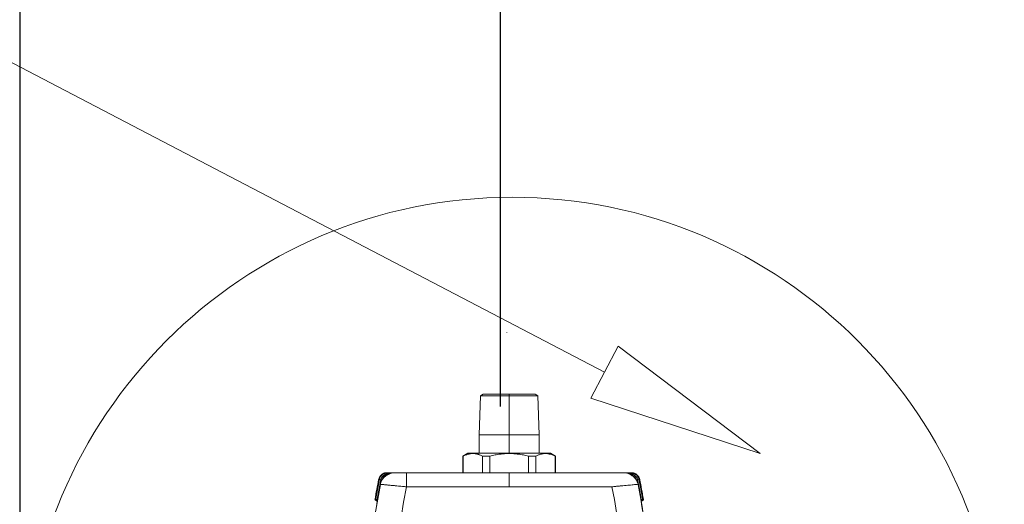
# Model space of a CAD drawing. Header units: centimetres. Extents: x -122 to 72759, y 3298 to 43172.
# Tile 158 of 243: x 30458 to 30494, y 17239 to 17256. Entities that reach past the tile are written whole.
import ezdxf
from ezdxf import colors
from ezdxf.entities.mleader import LeaderData, LeaderLine
from ezdxf.math import Vec2, Vec3

# ---------------------------------------------------------------- set-up
doc = ezdxf.new("R2010")
doc.units = ezdxf.units.CM
doc.header["$MEASUREMENT"] = 0
doc.layers.get('0').update_dxf_attribs({"lineweight": 5})
for name, color, linetype, lineweight in [('IS_ARMATURA', 7, 'Continuous', 9), ('IS_INSTAL GAZ_Opis', 7, 'Continuous', 5), ('IS_Text_Odbiornikow_Therm', 7, 'Continuous', 5), ('IS_Woda-PODSTROPEM-WZ', 140, 'Continuous', 30)]:
    doc.layers.add(name, color=color, linetype=linetype, lineweight=lineweight)
doc.styles.add('Arial-sanit', font='arial.ttf')
doc.styles.add('IS_KS_wewn_opis', font='ARIALN.TTF', dxfattribs={"width": 0.8, "height": 18})

# ---------------------------------------------------------------- blocks, each defined once
blk = doc.blocks.new('G$CD5DA571F')
at = {"color": 0, "linetype": 'Continuous', "lineweight": 0}
for p, q in [((-94.62, 46.51), (-94.64, 46.6)), ((-94.64, 46.51), (-94.64, 46.51)), ((-94.55, 45.82), (-94.64, 46.31)), ((-92.94, 45.98), (-92.94, 46.01)), ((-87.65, 47.89), (-87.64, 47.8)), ((-87.65, 47.8), (-87.65, 47.8)), ((-87.65, 47.6), (-87.57, 47.11)), ((-87.57, 46.99), (-87.57, 47.11)), ((-87.07, 47.11), (-87.57, 47.11)), ((-87.07, 47.4), (-87.08, 47.4)), ((-87.07, 47.31), (-87.07, 47.4)), ((-87.07, 47.31), (-87.07, 47.11)), ((-87.07, 47.08), (-87.07, 47.11)), ((-97.07, 43.57), (-97.07, 43.66)), ((-97.07, 43.66), (-97.07, 43.66)), ((-97.07, 41.83), (-97.07, 43.36)), ((-97.07, 43.36), (-96.88, 43.36)), ((-97.07, 41.83), (-97.07, 41.41)), ((-97.07, 41.41), (-97.07, 40.75)), ((-97.07, 40.75), (-97.07, 36.68)), ((-97.07, 36.68), (-97.07, 0)), ((-92.07, 0), (-92.07, 36.68)), ((-104.07, 14.72), (-103.04, 16.5)), ((-104.07, 14.72), (-104.07, -14.73)), ((-103.04, 16.5), (-103.04, 16.42)), ((-97.07, 16.5), (-103.04, 16.5)), ((-97.07, 16.42), (-103.04, 16.42)), ((-124.53, 10.23), (-110.55, 10.67)), ((-110.55, 0), (-110.55, 10.67)), ((-104.07, 10.67), (-110.55, 10.67)), ((-125.07, 9.3), (-124.53, 10.23)), ((-125.07, 0), (-125.07, 9.3)), ((-124.53, 0), (-124.53, 10.23)), ((-103.04, 9.55), (-103.04, 6.87)), ((-97.07, 9.55), (-103.04, 9.55)), ((-97.07, 6.87), (-103.04, 6.87)), ((-147.07, -0.81), (-147.25, -0.81)), ((-125.07, 0), (-125.07, -9.31)), ((-125.07, 0), (-124.53, 0)), ((-124.53, 0), (-124.53, -10.24)), ((-124.53, 0), (-110.55, 0)), ((-110.55, 0), (-110.55, -10.68)), ((-110.55, 0), (-104.07, 0)), ((-97.07, 0), (-92.07, 0)), ((-97.07, -36.69), (-97.07, 0)), ((-92.07, 0), (-97.07, 0)), ((-92.07, 0), (-92.07, -36.69)), ((-103.04, -6.88), (-103.04, -9.56)), ((-97.07, -6.88), (-103.04, -6.88)), ((-125.07, -9.31), (-124.53, -10.24)), ((-124.53, -10.24), (-110.55, -10.68)), ((-97.07, -9.56), (-103.04, -9.56)), ((-104.07, -10.68), (-110.55, -10.68)), ((-104.07, -14.73), (-103.04, -16.5)), ((-103.04, -16.43), (-103.04, -16.5)), ((-97.07, -16.43), (-103.04, -16.43)), ((-97.07, -16.5), (-103.04, -16.5)), ((-92.07, -36.69), (-97.07, -36.69)), ((-97.07, -40.76), (-97.07, -41.42)), ((-97.07, -41.42), (-97.07, -41.84)), ((-97.07, -43.37), (-97.07, -41.84)), ((-97.07, -43.37), (-97.07, -43.57)), ((-96.88, -43.37), (-97.07, -43.37)), ((-97.07, -43.67), (-97.07, -43.58)), ((-97.07, -43.67), (-97.07, -43.67)), ((-96.31, -44.49), (-95.99, -44.11)), ((-94.55, -45.83), (-94.64, -46.32)), ((-94.64, -46.52), (-94.64, -46.52)), ((-94.62, -46.52), (-94.64, -46.61)), ((-92.94, -45.99), (-92.94, -46.02)), ((-87.57, -47.12), (-87.65, -47.61)), ((-87.65, -47.81), (-87.65, -47.81)), ((-87.64, -47.81), (-87.65, -47.9)), ((-87.57, -47.12), (-87.57, -47)), ((-87.07, -47.12), (-87.57, -47.12)), ((-87.07, -47.41), (-87.08, -47.41)), ((-87.07, -47.12), (-87.07, -47.09)), ((-87.07, -47.12), (-87.07, -47.32)), ((-87.07, -47.41), (-87.07, -47.32))]:
    blk.add_line(p, q, dxfattribs=at)
blk.add_circle((-21, 1), 174.34)
at = {"color": 0, "linetype": 'Continuous', "lineweight": 0, "extrusion": (0, 1.83697e-16, -1)}
for centre, radius, start, end in [((23.07, -321.5), 374.1, 79.235, 85.7514), ((23.07, -321.5), 374.06, 79.235, 85.7512), ((23.07, -321.5), 375, 78.997, 80.0825), ((23.07, -321.5), 374.91, 78.9944, 80.0801), ((23.07, -321.5), 374.91, 78.9944, 80.0801), ((23.07, -321.5), 374.71, 78.9886, 80.0749), ((23.07, -321.5), 374.22, 78.9886, 80.0749), ((87.57, 47.4), 0.5, 80.0825, 180), ((87.57, 47.31), 0.5, 80.0801, 180), ((23.07, 321.5), 374.71, 279.9251, 281.0114), ((23.07, 321.5), 374.91, 279.9199, 281.0056), ((23.07, 321.5), 374.91, 279.9199, 281.0056), ((23.07, 321.5), 375, 279.9175, 281.003), ((23.07, 321.5), 374.22, 279.9251, 281.0114), ((23.07, 321.5), 374.06, 274.2488, 280.765), ((23.07, 321.5), 374.1, 274.2486, 280.765), ((87.57, -47.32), 0.5, 180, 279.9199), ((87.57, -47.41), 0.5, 180, 279.9175)]:
    blk.add_arc(centre, radius, start, end, dxfattribs=at)
at = {"color": 0, "linetype": 'Continuous', "lineweight": 0}
for centre, start, end in [((-23.07, -321.5), 77.5323, 100.9038), ((-23.07, 321.5), 259.0962, 286.8115)]:
    blk.add_arc(centre, 364.77, start, end, dxfattribs=at)
at = {"color": 0, "linetype": 'Continuous', "lineweight": 0, "extrusion": (-5.20001e-33, 1.83697e-16, -1)}
blk.add_ellipse((-94.07, 43.66), major_axis=(-3, -0.02), ratio=1, start_param=0.006994, end_param=1.385752, dxfattribs=at)
at = {"color": 0, "linetype": 'Continuous', "lineweight": 0, "extrusion": (-8.42594e-35, 1.83697e-16, -1)}
blk.add_ellipse((-94.54, -223.36), major_axis=(-0.1, 269.97), ratio=0.000002, start_param=0.001856, end_param=0.022267, dxfattribs=at)
at = {"color": 0, "linetype": 'Continuous', "lineweight": 0}
for centre, major_axis, ratio, start_param, end_param in [((-94.54, -223.37), (-0.1, 269.97), 0.000006, -0.046402, -0.025978), ((-94.05, 41.41), (-0.64, -2.95), 1, -1.779932, -1.355309), ((-94, 41.65), (1.27, -2.89), 0.974, 3.370837, 3.415778), ((-94.05, -41.42), (0.64, -2.95), 1, -1.78469, -1.360066), ((-97.2, -43.37), (0.445, 0.227), 0.345977, -0.974571, -0.023956), ((-94.07, -41.8), (0.13, -3), 0.998444, -0.737948, -0.692076), ((-94.54, 223.36), (-0.1, -269.97), 0.000006, 0.025978, 0.046402), ((-87.57, -47.12), (0.5, 0), 0.998931, -1.743841, 0), ((-87.57, -47.32), (0.5, 0), 0.999665, -1.743874, 0)]:
    blk.add_ellipse(centre, major_axis=major_axis, ratio=ratio, start_param=start_param, end_param=end_param, dxfattribs=at)
at = {"color": 0, "linetype": 'Continuous', "lineweight": 0, "extrusion": (0, 1.83697e-16, -1)}
for centre, ratio, start_param in [((-87.57, 47.31), 0.999665, -1.743874), ((-87.57, 47.11), 0.998931, -1.743841)]:
    blk.add_ellipse(centre, major_axis=(0.5, 0), ratio=ratio, start_param=start_param, end_param=0, dxfattribs=at)
at = {"color": 0, "linetype": 'Continuous', "lineweight": 0, "extrusion": (1.2326e-32, 1.83697e-16, -1)}
blk.add_ellipse((-97.2, 43.36), major_axis=(0.445, -0.227), ratio=0.345985, start_param=-0.974572, end_param=-0.023705, dxfattribs=at)
at = {"color": 0, "linetype": 'Continuous', "lineweight": 0, "extrusion": (2.34963e-32, 1.83697e-16, -1)}
blk.add_ellipse((-94.07, 40.85), major_axis=(0.03, -3.01), ratio=0.995211, start_param=1.581588, end_param=1.638054, dxfattribs=at)
at = {"color": 0, "linetype": 'Continuous', "lineweight": 0, "extrusion": (-1.81037e-32, 1.83697e-16, -1)}
blk.add_ellipse((-94.07, -40.86), major_axis=(-0.03, -3.01), ratio=0.995178, start_param=1.505106, end_param=1.561574, dxfattribs=at)
at = {"color": 0, "linetype": 'Continuous', "lineweight": 0}
for points, knots in [([(-97.07, 43.57), (-97.07, 43.64), (-97.07, 43.72), (-97.06, 43.8), (-97.05, 43.89), (-97.04, 43.98), (-97.03, 44.07), (-97.01, 44.16), (-96.99, 44.25), (-96.97, 44.34), (-96.95, 44.41), (-96.92, 44.49), (-96.9, 44.56), (-96.86, 44.66), (-96.82, 44.76), (-96.78, 44.85), (-96.75, 44.91), (-96.72, 44.97), (-96.69, 45.03), (-96.63, 45.13), (-96.57, 45.23), (-96.5, 45.33), (-96.47, 45.37), (-96.44, 45.41), (-96.4, 45.45), (-96.32, 45.55), (-96.23, 45.65), (-96.14, 45.74), (-96.11, 45.76), (-96.08, 45.79), (-96.05, 45.82), (-95.94, 45.91), (-95.83, 46), (-95.7, 46.08), (-95.68, 46.1), (-95.66, 46.11), (-95.64, 46.12), (-95.5, 46.21), (-95.35, 46.28), (-95.2, 46.35), (-95.19, 46.35), (-95.17, 46.36), (-95.16, 46.36), (-94.99, 46.43), (-94.82, 46.48), (-94.64, 46.51)], [0, 0, 0, 0, 0.058686, 0.058686, 0.058686, 0.125, 0.125, 0.125, 0.193194, 0.193194, 0.193194, 0.25, 0.25, 0.25, 0.327639, 0.327639, 0.327639, 0.375, 0.375, 0.375, 0.462213, 0.462213, 0.462213, 0.5, 0.5, 0.5, 0.596513, 0.596513, 0.596513, 0.625, 0.625, 0.625, 0.73105, 0.73105, 0.73105, 0.75, 0.75, 0.75, 0.865543, 0.865543, 0.865543, 0.875, 0.875, 0.875, 1, 1, 1, 1]), ([(-97.07, 43.36), (-97.07, 43.45), (-97.07, 43.53), (-97.06, 43.61), (-97.05, 43.7), (-97.04, 43.78), (-97.03, 43.87), (-97.01, 43.96), (-96.99, 44.05), (-96.97, 44.14), (-96.95, 44.22), (-96.92, 44.29), (-96.9, 44.36), (-96.86, 44.46), (-96.82, 44.56), (-96.78, 44.65), (-96.75, 44.71), (-96.72, 44.77), (-96.69, 44.82), (-96.63, 44.92), (-96.57, 45.03), (-96.5, 45.12), (-96.47, 45.16), (-96.44, 45.2), (-96.41, 45.24), (-96.33, 45.34), (-96.24, 45.44), (-96.14, 45.53), (-96.12, 45.56), (-96.09, 45.58), (-96.06, 45.61), (-95.95, 45.7), (-95.84, 45.79), (-95.71, 45.88), (-95.69, 45.89), (-95.67, 45.9), (-95.65, 45.92), (-95.51, 46), (-95.36, 46.08), (-95.2, 46.14), (-95.19, 46.15), (-95.18, 46.15), (-95.17, 46.16), (-95, 46.22), (-94.82, 46.28), (-94.64, 46.31)], [0, 0, 0, 0, 0.061148, 0.061148, 0.061148, 0.125, 0.125, 0.125, 0.195316, 0.195316, 0.195316, 0.25, 0.25, 0.25, 0.329399, 0.329399, 0.329399, 0.375, 0.375, 0.375, 0.463645, 0.463645, 0.463645, 0.5, 0.5, 0.5, 0.597534, 0.597534, 0.597534, 0.625, 0.625, 0.625, 0.731768, 0.731768, 0.731768, 0.75, 0.75, 0.75, 0.865899, 0.865899, 0.865899, 0.875, 0.875, 0.875, 1, 1, 1, 1]), ([(-96.5, 43.16), (-96.24, 43.71), (-95.89, 44.22), (-95.07, 45.05), (-94.6, 45.39), (-93.73, 45.81), (-93.34, 45.94), (-92.94, 46.01)], [0, 0, 0, 0, 1.822132, 1.822132, 3.500125, 3.500125, 4.717028, 4.717028, 4.717028, 4.717028]), ([(-96.44, 43.23), (-96.42, 43.29), (-96.39, 43.34), (-96.36, 43.4), (-96.29, 43.54), (-96.2, 43.68), (-96.11, 43.82), (-96.06, 43.9), (-96, 43.98), (-95.95, 44.06), (-95.86, 44.17), (-95.78, 44.28), (-95.68, 44.39), (-95.6, 44.48), (-95.52, 44.57), (-95.43, 44.65), (-95.35, 44.73), (-95.27, 44.81), (-95.19, 44.88), (-95.07, 44.98), (-94.96, 45.07), (-94.84, 45.16), (-94.77, 45.21), (-94.7, 45.25), (-94.63, 45.3), (-94.49, 45.39), (-94.34, 45.48), (-94.19, 45.55), (-94.14, 45.58), (-94.09, 45.6), (-94.05, 45.62), (-93.87, 45.7), (-93.7, 45.77), (-93.53, 45.82), (-93.51, 45.83), (-93.49, 45.84), (-93.46, 45.85), (-93.28, 45.9), (-93.1, 45.95), (-92.94, 45.98)], [0, 0, 0, 0, 0.039295, 0.039295, 0.039295, 0.142857, 0.142857, 0.142857, 0.200718, 0.200718, 0.200718, 0.285714, 0.285714, 0.285714, 0.360301, 0.360301, 0.360301, 0.428571, 0.428571, 0.428571, 0.520007, 0.520007, 0.520007, 0.571429, 0.571429, 0.571429, 0.680302, 0.680302, 0.680302, 0.714286, 0.714286, 0.714286, 0.84017, 0.84017, 0.84017, 0.857143, 0.857143, 0.857143, 1, 1, 1, 1]), ([(-96.31, 44.48), (-96.25, 44.59), (-96.19, 44.7), (-96.12, 44.8), (-96.11, 44.81), (-96.1, 44.82), (-96.09, 44.83), (-96.03, 44.92), (-95.96, 45), (-95.88, 45.08), (-95.86, 45.11), (-95.83, 45.14), (-95.8, 45.17), (-95.74, 45.23), (-95.68, 45.28), (-95.61, 45.34), (-95.55, 45.38), (-95.5, 45.42), (-95.44, 45.46), (-95.39, 45.49), (-95.34, 45.52), (-95.29, 45.55), (-95.2, 45.6), (-95.11, 45.64), (-95.01, 45.68), (-94.99, 45.69), (-94.96, 45.7), (-94.93, 45.71), (-94.81, 45.76), (-94.68, 45.79), (-94.55, 45.82)], [0, 0, 0, 0, 0.166667, 0.166667, 0.166667, 0.184636, 0.184636, 0.184636, 0.333333, 0.333333, 0.333333, 0.387955, 0.387955, 0.387955, 0.5, 0.5, 0.5, 0.592234, 0.592234, 0.592234, 0.666667, 0.666667, 0.666667, 0.796301, 0.796301, 0.796301, 0.833333, 0.833333, 0.833333, 1, 1, 1, 1]), ([(-92.07, 36.68), (-92.11, 37.13), (-92.15, 37.57), (-92.19, 38.01), (-92.24, 38.45), (-92.28, 38.88), (-92.32, 39.31), (-92.36, 39.74), (-92.4, 40.16), (-92.43, 40.56), (-92.47, 40.97), (-92.51, 41.37), (-92.54, 41.75), (-92.58, 42.13), (-92.61, 42.49), (-92.65, 42.84), (-92.68, 43.19), (-92.71, 43.52), (-92.74, 43.83), (-92.77, 44.14), (-92.79, 44.42), (-92.82, 44.69), (-92.84, 44.95), (-92.86, 45.19), (-92.88, 45.41), (-92.9, 45.62), (-92.92, 45.81), (-92.94, 45.98)], [0, 0, 0, 0, 0.1111111, 0.1111111, 0.1111111, 0.2222222, 0.2222222, 0.2222222, 0.3333333, 0.3333333, 0.3333333, 0.4444444, 0.4444444, 0.4444444, 0.5555556, 0.5555556, 0.5555556, 0.6666667, 0.6666667, 0.6666667, 0.7777778, 0.7777778, 0.7777778, 0.8888889, 0.8888889, 0.8888889, 0.9999998, 0.9999998, 0.9999998, 0.9999998]), ([(-96.88, 43.36), (-96.92, 43.23), (-96.94, 43.11), (-96.97, 42.99), (-96.99, 42.87), (-97, 42.76), (-97.02, 42.65), (-97.03, 42.55), (-97.04, 42.45), (-97.05, 42.35), (-97.06, 42.26), (-97.06, 42.17), (-97.06, 42.08), (-97.07, 42), (-97.07, 41.91), (-97.07, 41.83)], [0, 0, 0, 0, 0.2, 0.2, 0.2, 0.4, 0.4, 0.4, 0.6, 0.6, 0.6, 0.8, 0.8, 0.8, 1, 1, 1, 1]), ([(-96.75, 43.14), (-96.81, 43.03), (-96.85, 42.92), (-96.89, 42.82), (-96.93, 42.72), (-96.96, 42.63), (-96.98, 42.53), (-97, 42.44), (-97.02, 42.36), (-97.03, 42.28), (-97.05, 42.2), (-97.06, 42.12), (-97.06, 42.05), (-97.07, 41.97), (-97.07, 41.9), (-97.07, 41.83)], [0, 0, 0, 0, 0.2, 0.2, 0.2, 0.4, 0.4, 0.4, 0.6, 0.6, 0.6, 0.8, 0.8, 0.8, 1, 1, 1, 1]), ([(-97.07, 40.75), (-97.07, 40.95), (-97.06, 41.16), (-97.04, 41.37), (-97.04, 41.41), (-97.04, 41.46), (-97.03, 41.51), (-97.01, 41.67), (-96.99, 41.84), (-96.96, 42), (-96.92, 42.22), (-96.87, 42.44), (-96.8, 42.65)], [0, 0, 0, 0, 0.333333, 0.333333, 0.333333, 0.407331, 0.407331, 0.407331, 0.666667, 0.666667, 0.666667, 1, 1, 1, 1]), ([(-96.81, 42.61), (-96.83, 42.57), (-96.85, 42.52), (-96.87, 42.48), (-96.9, 42.4), (-96.93, 42.33), (-96.95, 42.25)], [0.0858952, 0.0858952, 0.0858952, 0.0858952, 0.1666667, 0.1666667, 0.1666667, 0.3181959, 0.3181959, 0.3181959, 0.3181959]), ([(-96.31, 44.48), (-96.36, 44.41), (-96.41, 44.34), (-96.46, 44.28), (-96.5, 44.21), (-96.54, 44.15), (-96.58, 44.09), (-96.61, 44.03), (-96.64, 43.97), (-96.67, 43.91), (-96.7, 43.86), (-96.73, 43.8), (-96.75, 43.74), (-96.77, 43.68), (-96.8, 43.63), (-96.82, 43.56), (-96.84, 43.5), (-96.86, 43.43), (-96.88, 43.36)], [0, 0, 0, 0, 0.166667, 0.166667, 0.166667, 0.333333, 0.333333, 0.333333, 0.5, 0.5, 0.5, 0.666667, 0.666667, 0.666667, 0.833333, 0.833333, 0.833333, 1, 1, 1, 1]), ([(-96.54, 43.08), (-96.57, 43.03), (-96.61, 42.99), (-96.64, 42.94), (-96.67, 42.89), (-96.7, 42.85), (-96.72, 42.8), (-96.75, 42.75), (-96.78, 42.7), (-96.8, 42.65)], [0, 0, 0, 0, 0.333333, 0.333333, 0.333333, 0.666667, 0.666667, 0.666667, 1, 1, 1, 1]), ([(-95.99, 44.1), (-96.05, 44.04), (-96.11, 43.99), (-96.16, 43.94), (-96.21, 43.89), (-96.26, 43.84), (-96.31, 43.79), (-96.35, 43.74), (-96.39, 43.69), (-96.43, 43.64), (-96.47, 43.59), (-96.51, 43.54), (-96.54, 43.49), (-96.58, 43.44), (-96.61, 43.38), (-96.65, 43.33), (-96.68, 43.27), (-96.72, 43.21), (-96.75, 43.14)], [0, 0, 0, 0, 0.166667, 0.166667, 0.166667, 0.333333, 0.333333, 0.333333, 0.5, 0.5, 0.5, 0.666667, 0.666667, 0.666667, 0.833333, 0.833333, 0.833333, 1, 1, 1, 1]), ([(-96.54, 43.08), (-96.54, 43.08), (-96.54, 43.08), (-96.54, 43.08), (-96.54, 43.08), (-96.54, 43.08), (-96.54, 43.08), (-96.54, 43.08), (-96.54, 43.08), (-96.54, 43.08), (-96.54, 43.09), (-96.54, 43.09), (-96.53, 43.09), (-96.53, 43.09), (-96.53, 43.1), (-96.53, 43.1), (-96.53, 43.11), (-96.52, 43.11), (-96.52, 43.12), (-96.52, 43.12), (-96.51, 43.13), (-96.51, 43.14), (-96.51, 43.14), (-96.5, 43.14), (-96.5, 43.14)], [0, 0, 0, 0, 0.0172414, 0.0172414, 0.0172414, 0.0344828, 0.0344828, 0.0344828, 0.0689655, 0.0689655, 0.0689655, 0.1034483, 0.1034483, 0.1034483, 0.137931, 0.137931, 0.137931, 0.1724138, 0.1724138, 0.1724138, 0.2068966, 0.2068966, 0.2068966, 0.2185578, 0.2185578, 0.2185578, 0.2185578]), ([(-96.51, 43.13), (-96.51, 43.13), (-96.51, 43.13), (-96.51, 43.13), (-96.51, 43.13), (-96.51, 43.14), (-96.51, 43.14), (-96.5, 43.15), (-96.5, 43.15), (-96.5, 43.16)], [2.55923194, 2.55923194, 2.55923194, 2.55923194, 2.57110055, 2.57110055, 2.58058647, 2.58058647, 2.59716414, 2.59716414, 2.61587584, 2.61587584, 2.61587584, 2.61587584]), ([(-96.44, 43.23), (-96.45, 43.23), (-96.45, 43.22), (-96.45, 43.22), (-96.46, 43.21), (-96.46, 43.21), (-96.46, 43.2), (-96.47, 43.2), (-96.47, 43.2), (-96.47, 43.19), (-96.47, 43.19), (-96.48, 43.18), (-96.48, 43.18), (-96.48, 43.18), (-96.48, 43.18), (-96.48, 43.17), (-96.48, 43.17), (-96.48, 43.17), (-96.49, 43.17), (-96.49, 43.17), (-96.49, 43.17), (-96.49, 43.17), (-96.49, 43.16), (-96.49, 43.16), (-96.49, 43.16), (-96.49, 43.16), (-96.49, 43.16), (-96.49, 43.16), (-96.49, 43.16), (-96.49, 43.16), (-96.49, 43.16), (-96.49, 43.16), (-96.49, 43.16), (-96.5, 43.16), (-96.5, 43.15), (-96.5, 43.15), (-96.5, 43.15), (-96.5, 43.15), (-96.5, 43.15), (-96.5, 43.15), (-96.5, 43.15), (-96.5, 43.15), (-96.5, 43.15), (-96.5, 43.15), (-96.5, 43.15), (-96.5, 43.15), (-96.5, 43.15), (-96.5, 43.15), (-96.5, 43.15), (-96.5, 43.15), (-96.5, 43.15), (-96.5, 43.15), (-96.5, 43.15), (-96.5, 43.15), (-96.5, 43.15), (-96.5, 43.15), (-96.5, 43.16), (-96.5, 43.16)], [0.0000693, 0.0000693, 0.0000693, 0.0000693, 0.025641, 0.025641, 0.025641, 0.0512821, 0.0512821, 0.0512821, 0.0769231, 0.0769231, 0.0769231, 0.1025641, 0.1025641, 0.1025641, 0.1282051, 0.1282051, 0.1282051, 0.138418, 0.138418, 0.138418, 0.1538462, 0.1538462, 0.1538462, 0.1645093, 0.1645093, 0.1645093, 0.1794872, 0.1794872, 0.1794872, 0.1905976, 0.1905976, 0.1905976, 0.2051282, 0.2051282, 0.2051282, 0.2167067, 0.2167067, 0.2167067, 0.2307692, 0.2307692, 0.2307692, 0.2428181, 0.2428181, 0.2428181, 0.2564103, 0.2564103, 0.2564103, 0.2689385, 0.2689385, 0.2689385, 0.2820513, 0.2820513, 0.2820513, 0.2950602, 0.2950602, 0.2950602, 0.2988649, 0.2988649, 0.2988649, 0.2988649]), ([(-94.82, 45.21), (-94.97, 45.17), (-95.31, 45.08), (-95.81, 44.84), (-96.15, 44.61), (-96.31, 44.48)], [0.0469433, 0.0469433, 0.0469433, 0.0469433, 0.3333333, 0.6666667, 1, 1, 1, 1]), ([(-97.07, -40.76), (-97.07, -40.7), (-97.07, -40.63), (-97.07, -40.57), (-97.07, -40.49), (-97.07, -40.41), (-97.07, -40.32), (-97.07, -40.24), (-97.07, -40.15), (-97.07, -40.06), (-97.07, -39.98), (-97.07, -39.9), (-97.07, -39.82), (-97.07, -39.71), (-97.07, -39.59), (-97.07, -39.47), (-97.07, -39.41), (-97.07, -39.34), (-97.07, -39.27), (-97.07, -39.13), (-97.07, -38.99), (-97.07, -38.84), (-97.07, -38.78), (-97.07, -38.73), (-97.07, -38.67), (-97.07, -38.5), (-97.07, -38.33), (-97.07, -38.15), (-97.07, -38.11), (-97.07, -38.07), (-97.07, -38.03), (-97.07, -37.83), (-97.07, -37.63), (-97.07, -37.43), (-97.07, -37.41), (-97.07, -37.39), (-97.07, -37.37), (-97.07, -37.14), (-97.07, -36.92), (-97.07, -36.69)], [0, 0, 0, 0, 0.065844, 0.065844, 0.065844, 0.142857, 0.142857, 0.142857, 0.221695, 0.221695, 0.221695, 0.285714, 0.285714, 0.285714, 0.377382, 0.377382, 0.377382, 0.428571, 0.428571, 0.428571, 0.533007, 0.533007, 0.533007, 0.571429, 0.571429, 0.571429, 0.688723, 0.688723, 0.688723, 0.714286, 0.714286, 0.714286, 0.844366, 0.844366, 0.844366, 0.857143, 0.857143, 0.857143, 1, 1, 1, 1]), ([(-92.94, -45.99), (-92.93, -45.94), (-92.93, -45.89), (-92.92, -45.83), (-92.91, -45.71), (-92.9, -45.57), (-92.88, -45.42), (-92.88, -45.34), (-92.87, -45.25), (-92.86, -45.16), (-92.85, -45.02), (-92.83, -44.86), (-92.82, -44.7), (-92.81, -44.58), (-92.79, -44.45), (-92.78, -44.31), (-92.77, -44.16), (-92.75, -44.01), (-92.74, -43.85), (-92.72, -43.67), (-92.71, -43.49), (-92.69, -43.31), (-92.68, -43.16), (-92.66, -43.01), (-92.65, -42.86), (-92.63, -42.64), (-92.6, -42.4), (-92.58, -42.16), (-92.57, -42.04), (-92.56, -41.91), (-92.55, -41.77), (-92.52, -41.49), (-92.49, -41.2), (-92.47, -40.91), (-92.46, -40.8), (-92.45, -40.7), (-92.44, -40.59), (-92.4, -40.26), (-92.37, -39.91), (-92.34, -39.56), (-92.33, -39.49), (-92.33, -39.41), (-92.32, -39.34), (-92.28, -38.94), (-92.24, -38.54), (-92.21, -38.14), (-92.2, -38.1), (-92.2, -38.06), (-92.19, -38.03), (-92.15, -37.58), (-92.11, -37.14), (-92.07, -36.69)], [0, 0, 0, 0, 0.033894, 0.033894, 0.033894, 0.111111, 0.111111, 0.111111, 0.154653, 0.154653, 0.154653, 0.222222, 0.222222, 0.222222, 0.275414, 0.275414, 0.275414, 0.333333, 0.333333, 0.333333, 0.396178, 0.396178, 0.396178, 0.444444, 0.444444, 0.444444, 0.516956, 0.516956, 0.516956, 0.555556, 0.555556, 0.555556, 0.637679, 0.637679, 0.637679, 0.666667, 0.666667, 0.666667, 0.758478, 0.758478, 0.758478, 0.777778, 0.777778, 0.777778, 0.87924, 0.87924, 0.87924, 0.888889, 0.888889, 0.888889, 1, 1, 1, 1]), ([(-96.8, -42.66), (-96.87, -42.45), (-96.92, -42.23), (-96.96, -42.02), (-96.99, -41.86), (-97.01, -41.69), (-97.03, -41.53), (-97.03, -41.48), (-97.04, -41.43), (-97.04, -41.38), (-97.06, -41.17), (-97.07, -40.96), (-97.07, -40.76)], [0, 0, 0, 0, 0.333333, 0.333333, 0.333333, 0.58607, 0.58607, 0.58607, 0.666667, 0.666667, 0.666667, 1, 1, 1, 1]), ([(-97.07, -41.84), (-97.07, -41.9), (-97.07, -41.95), (-97.06, -42.01), (-97.06, -42.06), (-97.06, -42.11), (-97.05, -42.16), (-97.04, -42.22), (-97.04, -42.27), (-97.03, -42.32), (-97.02, -42.38), (-97.01, -42.44), (-96.99, -42.5), (-96.98, -42.56), (-96.96, -42.63), (-96.94, -42.7), (-96.92, -42.77), (-96.89, -42.84), (-96.86, -42.91), (-96.83, -42.99), (-96.79, -43.07), (-96.75, -43.15)], [0, 0, 0, 0, 0.142857, 0.142857, 0.142857, 0.285714, 0.285714, 0.285714, 0.428571, 0.428571, 0.428571, 0.571429, 0.571429, 0.571429, 0.714286, 0.714286, 0.714286, 0.857143, 0.857143, 0.857143, 1, 1, 1, 1]), ([(-97.07, -41.84), (-97.07, -41.91), (-97.07, -41.97), (-97.07, -42.04), (-97.06, -42.1), (-97.06, -42.16), (-97.06, -42.22), (-97.05, -42.28), (-97.05, -42.34), (-97.04, -42.41), (-97.04, -42.47), (-97.03, -42.54), (-97.02, -42.62), (-97.01, -42.69), (-97, -42.77), (-96.99, -42.85), (-96.98, -42.93), (-96.96, -43.01), (-96.95, -43.1), (-96.93, -43.19), (-96.91, -43.28), (-96.88, -43.37)], [0, 0, 0, 0, 0.142857, 0.142857, 0.142857, 0.285714, 0.285714, 0.285714, 0.428571, 0.428571, 0.428571, 0.571429, 0.571429, 0.571429, 0.714286, 0.714286, 0.714286, 0.857143, 0.857143, 0.857143, 1, 1, 1, 1]), ([(-94.64, -46.32), (-94.82, -46.29), (-94.99, -46.24), (-95.15, -46.18), (-95.16, -46.17), (-95.17, -46.17), (-95.18, -46.16), (-95.33, -46.1), (-95.47, -46.03), (-95.61, -45.95), (-95.62, -45.94), (-95.64, -45.93), (-95.66, -45.92), (-95.79, -45.84), (-95.91, -45.75), (-96.02, -45.65), (-96.05, -45.63), (-96.07, -45.61), (-96.09, -45.59), (-96.2, -45.5), (-96.29, -45.39), (-96.38, -45.28), (-96.41, -45.25), (-96.43, -45.22), (-96.46, -45.19), (-96.54, -45.08), (-96.61, -44.98), (-96.67, -44.86), (-96.7, -44.82), (-96.72, -44.77), (-96.75, -44.73), (-96.8, -44.62), (-96.85, -44.51), (-96.89, -44.4), (-96.91, -44.34), (-96.93, -44.28), (-96.95, -44.23), (-96.98, -44.12), (-97, -44.01), (-97.02, -43.9), (-97.03, -43.83), (-97.04, -43.76), (-97.05, -43.69), (-97.06, -43.58), (-97.07, -43.48), (-97.07, -43.37)], [0, 0, 0, 0, 0.125, 0.125, 0.125, 0.132444, 0.132444, 0.132444, 0.25, 0.25, 0.25, 0.264814, 0.264814, 0.264814, 0.375, 0.375, 0.375, 0.397215, 0.397215, 0.397215, 0.5, 0.5, 0.5, 0.529621, 0.529621, 0.529621, 0.625, 0.625, 0.625, 0.662119, 0.662119, 0.662119, 0.75, 0.75, 0.75, 0.794495, 0.794495, 0.794495, 0.875, 0.875, 0.875, 0.926697, 0.926697, 0.926697, 1, 1, 1, 1]), ([(-94.64, -46.52), (-94.81, -46.49), (-94.98, -46.44), (-95.14, -46.38), (-95.15, -46.37), (-95.17, -46.37), (-95.18, -46.36), (-95.33, -46.3), (-95.47, -46.23), (-95.61, -46.15), (-95.62, -46.14), (-95.64, -46.13), (-95.66, -46.12), (-95.79, -46.04), (-95.91, -45.95), (-96.02, -45.85), (-96.05, -45.83), (-96.07, -45.81), (-96.1, -45.78), (-96.2, -45.69), (-96.3, -45.59), (-96.38, -45.48), (-96.41, -45.45), (-96.44, -45.41), (-96.47, -45.38), (-96.54, -45.28), (-96.61, -45.17), (-96.67, -45.06), (-96.7, -45.01), (-96.73, -44.96), (-96.75, -44.91), (-96.8, -44.81), (-96.85, -44.71), (-96.89, -44.6), (-96.91, -44.53), (-96.93, -44.47), (-96.95, -44.41), (-96.98, -44.31), (-97, -44.2), (-97.02, -44.1), (-97.04, -44.02), (-97.05, -43.94), (-97.05, -43.87), (-97.06, -43.77), (-97.07, -43.67), (-97.07, -43.57)], [0, 0, 0, 0, 0.125, 0.125, 0.125, 0.13308, 0.13308, 0.13308, 0.25, 0.25, 0.25, 0.266093, 0.266093, 0.266093, 0.375, 0.375, 0.375, 0.399144, 0.399144, 0.399144, 0.5, 0.5, 0.5, 0.532193, 0.532193, 0.532193, 0.625, 0.625, 0.625, 0.665325, 0.665325, 0.665325, 0.75, 0.75, 0.75, 0.798322, 0.798322, 0.798322, 0.875, 0.875, 0.875, 0.931223, 0.931223, 0.931223, 1, 1, 1, 1]), ([(-94.64, -46.52), (-94.96, -46.46), (-95.27, -46.34), (-95.83, -46.03), (-96.08, -45.82), (-96.51, -45.35), (-96.69, -45.08), (-96.94, -44.49), (-97.02, -44.18), (-97.06, -43.76), (-97.07, -43.67), (-97.07, -43.57)], [0, 0, 0, 0, 0.968085, 0.968085, 1.923518, 1.923518, 2.879442, 2.879442, 3.835506, 3.835506, 4.120337, 4.120337, 4.120337, 4.120337]), ([(-94.64, -46.61), (-94.82, -46.58), (-94.99, -46.53), (-95.15, -46.47), (-95.16, -46.46), (-95.17, -46.46), (-95.18, -46.45), (-95.33, -46.39), (-95.47, -46.32), (-95.61, -46.24), (-95.62, -46.23), (-95.64, -46.22), (-95.66, -46.21), (-95.79, -46.13), (-95.91, -46.04), (-96.02, -45.94), (-96.05, -45.92), (-96.07, -45.9), (-96.09, -45.88), (-96.2, -45.79), (-96.29, -45.68), (-96.38, -45.57), (-96.41, -45.54), (-96.43, -45.51), (-96.46, -45.48), (-96.54, -45.38), (-96.61, -45.27), (-96.67, -45.15), (-96.7, -45.11), (-96.72, -45.07), (-96.75, -45.02), (-96.8, -44.91), (-96.85, -44.8), (-96.89, -44.69), (-96.91, -44.63), (-96.93, -44.58), (-96.95, -44.52), (-96.98, -44.41), (-97, -44.3), (-97.02, -44.19), (-97.03, -44.12), (-97.04, -44.05), (-97.05, -43.98), (-97.06, -43.88), (-97.07, -43.77), (-97.07, -43.67)], [0, 0, 0, 0, 0.125, 0.125, 0.125, 0.132414, 0.132414, 0.132414, 0.25, 0.25, 0.25, 0.264755, 0.264755, 0.264755, 0.375, 0.375, 0.375, 0.397125, 0.397125, 0.397125, 0.5, 0.5, 0.5, 0.529501, 0.529501, 0.529501, 0.625, 0.625, 0.625, 0.661969, 0.661969, 0.661969, 0.75, 0.75, 0.75, 0.794317, 0.794317, 0.794317, 0.875, 0.875, 0.875, 0.926487, 0.926487, 0.926487, 1, 1, 1, 1]), ([(-96.95, -42.26), (-96.94, -42.28), (-96.94, -42.3), (-96.93, -42.31), (-96.91, -42.38), (-96.89, -42.45), (-96.85, -42.53), (-96.84, -42.56), (-96.83, -42.59), (-96.81, -42.62)], [0.6798346, 0.6798346, 0.6798346, 0.6798346, 0.7142857, 0.7142857, 0.7142857, 0.8571429, 0.8571429, 0.8571429, 0.9140018, 0.9140018, 0.9140018, 0.9140018]), ([(-96.88, -43.37), (-96.87, -43.42), (-96.85, -43.47), (-96.84, -43.53), (-96.82, -43.58), (-96.8, -43.63), (-96.78, -43.69), (-96.75, -43.74), (-96.73, -43.8), (-96.7, -43.87), (-96.67, -43.93), (-96.64, -43.99), (-96.6, -44.06), (-96.56, -44.13), (-96.52, -44.2), (-96.47, -44.27), (-96.42, -44.34), (-96.37, -44.41), (-96.31, -44.49)], [0, 0, 0, 0, 0.166667, 0.166667, 0.166667, 0.333333, 0.333333, 0.333333, 0.5, 0.5, 0.5, 0.666667, 0.666667, 0.666667, 0.833333, 0.833333, 0.833333, 1, 1, 1, 1]), ([(-96.8, -42.66), (-96.76, -42.74), (-96.72, -42.81), (-96.64, -42.95), (-96.59, -43.02), (-96.54, -43.09)], [0.000001, 0.000001, 0.000001, 0.000001, 0.03641665, 0.03641665, 0.07235578, 0.07235578, 0.07235578, 0.07235578]), ([(-96.75, -43.15), (-96.73, -43.2), (-96.7, -43.24), (-96.67, -43.29), (-96.65, -43.34), (-96.62, -43.39), (-96.58, -43.44), (-96.55, -43.49), (-96.51, -43.54), (-96.47, -43.6), (-96.43, -43.65), (-96.39, -43.71), (-96.34, -43.76), (-96.29, -43.82), (-96.23, -43.88), (-96.18, -43.93), (-96.12, -43.99), (-96.05, -44.05), (-95.99, -44.11)], [0, 0, 0, 0, 0.166667, 0.166667, 0.166667, 0.333333, 0.333333, 0.333333, 0.5, 0.5, 0.5, 0.666667, 0.666667, 0.666667, 0.833333, 0.833333, 0.833333, 1, 1, 1, 1]), ([(-96.54, -43.09), (-96.53, -43.1), (-96.52, -43.11), (-96.52, -43.12), (-96.51, -43.12), (-96.51, -43.13), (-96.51, -43.13), (-96.5, -43.14), (-96.5, -43.16), (-96.49, -43.17), (-96.48, -43.17), (-96.48, -43.18), (-96.48, -43.18), (-96.47, -43.19), (-96.46, -43.21), (-96.46, -43.22), (-96.45, -43.23), (-96.45, -43.24), (-96.44, -43.24)], [0, 0, 0, 0, 0.284738, 0.284738, 0.284738, 0.333333, 0.333333, 0.333333, 0.613493, 0.613493, 0.613493, 0.666667, 0.666667, 0.666667, 0.902541, 0.902541, 0.902541, 1, 1, 1, 1]), ([(-96.5, -43.15), (-96.5, -43.15), (-96.5, -43.15), (-96.51, -43.15), (-96.51, -43.14), (-96.51, -43.14), (-96.52, -43.13), (-96.52, -43.12), (-96.53, -43.12), (-96.53, -43.11), (-96.53, -43.1), (-96.54, -43.1), (-96.54, -43.09), (-96.54, -43.09), (-96.54, -43.09), (-96.54, -43.09), (-96.54, -43.09), (-96.54, -43.09), (-96.54, -43.09), (-96.54, -43.09), (-96.54, -43.09), (-96.54, -43.09)], [0.8620946, 0.8620946, 0.8620946, 0.8620946, 0.8709677, 0.8709677, 0.8709677, 0.9032258, 0.9032258, 0.9032258, 0.9354839, 0.9354839, 0.9354839, 0.9677419, 0.9677419, 0.9677419, 0.983871, 0.983871, 0.983871, 0.9919355, 0.9919355, 0.9919355, 0.9999689, 0.9999689, 0.9999689, 0.9999689]), ([(-96.5, -43.16), (-96.5, -43.16), (-96.5, -43.16), (-96.5, -43.15), (-96.5, -43.15), (-96.51, -43.15), (-96.51, -43.14), (-96.51, -43.14), (-96.51, -43.14), (-96.51, -43.14), (-96.51, -43.14), (-96.51, -43.14)], [0, 0, 0, 0, 0.0130618, 0.0130618, 0.02390324, 0.02390324, 0.04047769, 0.04047769, 0.05538783, 0.05538783, 0.05722585, 0.05722585, 0.05722585, 0.05722585]), ([(-96.5, -43.16), (-96.5, -43.16), (-96.5, -43.16), (-96.5, -43.16), (-96.5, -43.16), (-96.5, -43.16), (-96.5, -43.16), (-96.5, -43.16), (-96.5, -43.16), (-96.49, -43.17), (-96.49, -43.17), (-96.49, -43.17), (-96.49, -43.17), (-96.49, -43.18), (-96.48, -43.18), (-96.48, -43.19), (-96.48, -43.19), (-96.47, -43.2), (-96.47, -43.2), (-96.47, -43.21), (-96.46, -43.22), (-96.46, -43.23), (-96.45, -43.23), (-96.45, -43.24), (-96.44, -43.24)], [0.8851691, 0.8851691, 0.8851691, 0.8851691, 0.8994788, 0.8994788, 0.8994788, 0.9117647, 0.9117647, 0.9117647, 0.9294584, 0.9294584, 0.9294584, 0.9411765, 0.9411765, 0.9411765, 0.9594224, 0.9594224, 0.9594224, 0.9705882, 0.9705882, 0.9705882, 0.9895227, 0.9895227, 0.9895227, 1, 1, 1, 1]), ([(-92.94, -46.02), (-93.44, -45.93), (-93.93, -45.75), (-94.81, -45.26), (-95.21, -44.94), (-95.94, -44.16), (-96.26, -43.68), (-96.5, -43.16)], [0, 0, 0, 0, 1.514867, 1.514867, 3.02378, 3.02378, 4.718199, 4.718199, 4.718199, 4.718199]), ([(-92.94, -45.99), (-93.18, -45.94), (-93.41, -45.88), (-93.63, -45.8), (-93.65, -45.79), (-93.67, -45.79), (-93.69, -45.78), (-93.89, -45.71), (-94.07, -45.62), (-94.25, -45.53), (-94.28, -45.51), (-94.32, -45.5), (-94.35, -45.48), (-94.5, -45.39), (-94.64, -45.31), (-94.77, -45.22), (-94.82, -45.18), (-94.86, -45.15), (-94.9, -45.12), (-95.01, -45.04), (-95.11, -44.96), (-95.21, -44.88), (-95.26, -44.83), (-95.3, -44.79), (-95.35, -44.74), (-95.42, -44.67), (-95.5, -44.6), (-95.56, -44.53), (-95.61, -44.47), (-95.66, -44.42), (-95.71, -44.37), (-95.76, -44.31), (-95.81, -44.25), (-95.85, -44.19), (-95.9, -44.12), (-95.95, -44.06), (-96, -44), (-96.03, -43.95), (-96.06, -43.9), (-96.09, -43.86), (-96.14, -43.78), (-96.19, -43.71), (-96.23, -43.64), (-96.25, -43.61), (-96.27, -43.57), (-96.29, -43.54), (-96.33, -43.46), (-96.37, -43.39), (-96.41, -43.31), (-96.42, -43.29), (-96.43, -43.27), (-96.44, -43.24)], [0, 0, 0, 0, 0.111111, 0.111111, 0.111111, 0.121651, 0.121651, 0.121651, 0.222222, 0.222222, 0.222222, 0.24326, 0.24326, 0.24326, 0.333333, 0.333333, 0.333333, 0.365073, 0.365073, 0.365073, 0.444444, 0.444444, 0.444444, 0.486689, 0.486689, 0.486689, 0.555556, 0.555556, 0.555556, 0.608319, 0.608319, 0.608319, 0.666667, 0.666667, 0.666667, 0.729958, 0.729958, 0.729958, 0.777778, 0.777778, 0.777778, 0.851713, 0.851713, 0.851713, 0.888889, 0.888889, 0.888889, 0.973145, 0.973145, 0.973145, 1, 1, 1, 1]), ([(-96.31, -44.49), (-96.16, -44.61), (-95.86, -44.82), (-95.35, -45.07), (-94.99, -45.18), (-94.82, -45.22)], [0, 0, 0, 0, 0.3333333, 0.6666667, 0.9570534, 0.9570534, 0.9570534, 0.9570534]), ([(-94.55, -45.83), (-94.68, -45.8), (-94.8, -45.77), (-94.92, -45.73), (-94.95, -45.72), (-94.97, -45.71), (-94.99, -45.7), (-95.09, -45.66), (-95.18, -45.62), (-95.27, -45.57), (-95.31, -45.55), (-95.35, -45.52), (-95.39, -45.5), (-95.46, -45.45), (-95.52, -45.41), (-95.59, -45.36), (-95.65, -45.32), (-95.7, -45.27), (-95.75, -45.22), (-95.79, -45.19), (-95.83, -45.15), (-95.87, -45.11), (-95.94, -45.04), (-96, -44.96), (-96.06, -44.89), (-96.08, -44.86), (-96.1, -44.84), (-96.11, -44.81), (-96.18, -44.72), (-96.24, -44.61), (-96.3, -44.5), (-96.3, -44.5), (-96.3, -44.49), (-96.31, -44.49)], [0, 0, 0, 0, 0.166667, 0.166667, 0.166667, 0.198622, 0.198622, 0.198622, 0.333333, 0.333333, 0.333333, 0.396855, 0.396855, 0.396855, 0.5, 0.5, 0.5, 0.595588, 0.595588, 0.595588, 0.666667, 0.666667, 0.666667, 0.794133, 0.794133, 0.794133, 0.833333, 0.833333, 0.833333, 0.993099, 0.993099, 0.993099, 1, 1, 1, 1])]:
    blk.add_open_spline(points, degree=3, knots=knots, dxfattribs=at)
for points in [[(-97.04, 42.47), (-97.04, 42.47), (-97.04, 42.47), (-97.04, 42.47)], [(-96.95, 42.64), (-96.95, 42.64), (-96.95, 42.64), (-96.95, 42.64)], [(-96.95, 42.63), (-96.95, 42.63), (-96.95, 42.63), (-96.95, 42.63)], [(-96.8, 43.29), (-96.8, 43.29), (-96.8, 43.29), (-96.8, 43.29)], [(-96.75, 43.18), (-96.75, 43.18), (-96.75, 43.18), (-96.75, 43.18)], [(-96.75, 43.18), (-96.75, 43.18), (-96.75, 43.18), (-96.75, 43.18)], [(-96.44, 43.23), (-96.46, 43.21), (-96.48, 43.17), (-96.51, 43.12), (-96.53, 43.09), (-96.54, 43.08)], [(-96.52, 43.11), (-96.52, 43.11), (-96.52, 43.11), (-96.52, 43.11)], [(-96.48, 43.17), (-96.48, 43.17), (-96.48, 43.17), (-96.48, 43.17)], [(-96.46, 43.21), (-96.46, 43.21), (-96.46, 43.21), (-96.46, 43.21)], [(-97.04, -42.48), (-97.04, -42.48), (-97.04, -42.48), (-97.04, -42.48)], [(-96.95, -42.64), (-96.95, -42.64), (-96.95, -42.64), (-96.95, -42.64)], [(-96.95, -42.65), (-96.95, -42.65), (-96.95, -42.65), (-96.95, -42.65)], [(-96.8, -43.3), (-96.8, -43.3), (-96.8, -43.3), (-96.8, -43.3)], [(-96.75, -43.19), (-96.75, -43.19), (-96.75, -43.19), (-96.75, -43.19)], [(-96.75, -43.19), (-96.75, -43.19), (-96.75, -43.19), (-96.75, -43.19)], [(-96.52, -43.12), (-96.52, -43.12), (-96.52, -43.12), (-96.52, -43.12)]]:
    blk.add_open_spline(points, degree=3, dxfattribs=at)
for points in [[(-103.04, 9.55), (-104.7, 12.99), (-103.04, 16.42)], [(-103.04, -6.88), (-104.7, 0), (-103.04, 6.87)], [(-103.04, -16.43), (-104.7, -13), (-103.04, -9.56)]]:
    blk.add_rational_spline(points, [1.7880640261, 1.96687042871, 1.7880640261], degree=2, dxfattribs=at)
blk = doc.blocks.new('_Closed')
at = {"color": 0, "linetype": 'ByBlock', "lineweight": -2}
for p, q in [((-1, 0.1667), (0, 0)), ((-1, 0.1667), (-1, -0.1667)), ((0, 0), (-1, -0.1667)), ((0, 0), (-1, 0))]:
    blk.add_line(p, q, dxfattribs=at)
blk = doc.blocks.new('_ClosedBlank')
at = {"color": 0, "linetype": 'ByBlock', "lineweight": -2}
for p, q in [((-1, 0.1667), (0, 0)), ((-1, 0.1667), (-1, -0.1667)), ((0, 0), (-1, -0.1667))]:
    blk.add_line(p, q, dxfattribs=at)

msp = doc.modelspace()

# ---------------------------------------------------------------- linework, layer by layer
at = {"layer": 'IS_Woda-PODSTROPEM-WZ'}
for p, q in [((30458.38421, 17151.56933), (30458.38421, 17259.80006)), ((30475.5308, 17242.40339), (30475.5308, 17259.80006))]:
    msp.add_line(p, q, dxfattribs=at)

# ---------------------------------------------------------------- block references
at = {"layer": 'IS_ARMATURA', "xscale": 0.1, "yscale": 0.1, "zscale": 0.1, "rotation": 270.0000000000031}
msp.add_blockref('G$CD5DA571F', (30475.84418, 17230.33668), dxfattribs=at)

# ---------------------------------------------------------------- leaders
at = {"layer": 'IS_INSTAL GAZ_Opis'}
ml = msp.add_multileader_mtext('Standard', dxfattribs=at)
ml.set_content('{\\fArial Narrow|b0|i0|c238|p34;Kanał nawiewny "Z"  %%c 1\\FAaa.shx|c238;\x81\\fArial Narrow|b0|i0|c238|p34;2,5 cm, \\Pzewn. kratka+2,0 m nad ziemią\\Pzakończony nie niżej \\Pniż 30 cm nad posadzką}', color=256, style='Arial-sanit')
ml.set_leader_properties(color=256, linetype='ByLayer', lineweight=-1)
ml.set_arrow_properties(name='CLOSED')
ml.build(insert=Vec2(0, 0))
ml.multileader.update_dxf_attribs({"text_left_attachment_type": 6, "text_right_attachment_type": 6, "arrow_head_size": 5})
ctx = ml.context
ctx.base_point, ctx.char_height, ctx.arrow_head_size, ctx.plane_origin = Vec3(30289.70064, 17549.8276), 15, 5, Vec3(30834.38378, 18013.07144)
ctx.left_attachment, ctx.right_attachment = 6, 6
notes = []
notes.append((ctx, [(0, (1, 1, 0), (30547.937, 17549.8276), (-1, 0), 8, [(0, [(30465.7128, 17398.76117)], 0, [])])]))
ctx.mtext.insert, ctx.mtext.defined_height, ctx.mtext.flow_direction = Vec3(30291.70064, 17569.72869), 36, 5
at = {"layer": 'IS_Text_Odbiornikow_Therm', "lineweight": 5}
ml = msp.add_multileader_mtext('Standard', dxfattribs=at)
ml.set_content('{\\W1;\\fTimes New Roman|b0|i0|c0|p0;15}', color=256, style='IS_KS_wewn_opis')
ml.set_leader_properties(color=256, linetype='ByLayer', lineweight=-1)
ml.set_arrow_properties(name='CLOSEDBLANK')
ml.build(insert=Vec2(0, 0))
ml.multileader.update_dxf_attribs({"text_left_attachment_type": 6, "text_right_attachment_type": 6, "dogleg_length": 5.01811, "arrow_head_size": 6.27263})
ctx = ml.context
ctx.base_point, ctx.char_height, ctx.arrow_head_size, ctx.landing_gap_size, ctx.plane_origin = Vec3(30405.79379, 17268.58738), 15, 6.27263, 1.25453, Vec3(30313.9856, 17159.1084)
ctx.left_attachment, ctx.right_attachment, ctx.text_align_type = 6, 6, 2
notes.append((ctx, [(1, (1, 1, 0), (30431.41395, 17268.58738), (-1, 0), 5.01811, [(0, [(30484.80662, 17240.73042)], 0, [])])]))
ctx.mtext.insert, ctx.mtext.alignment, ctx.mtext.flow_direction = Vec3(30425.14132, 17283.84693), 3, 5
ml = msp.add_multileader_mtext('Standard', dxfattribs=at)
ml.set_content('{\\W1;\\fTimes New Roman|b0|i0|c0|p0;16}', color=256, style='IS_KS_wewn_opis')
ml.set_leader_properties(color=256, linetype='ByLayer', lineweight=-1)
ml.set_arrow_properties(name='CLOSEDBLANK')
ml.build(insert=Vec2(0, 0))
ml.multileader.update_dxf_attribs({"text_left_attachment_type": 6, "text_right_attachment_type": 6, "dogleg_length": 5.01811, "arrow_head_size": 6.27263})
ctx = ml.context
ctx.base_point, ctx.char_height, ctx.arrow_head_size, ctx.landing_gap_size, ctx.plane_origin = Vec3(30407.02278, 17239.91358), 15, 6.27263, 1.25453, Vec3(30241.27192, 17098.02891)
ctx.left_attachment, ctx.right_attachment, ctx.text_align_type = 6, 6, 2
notes.append((ctx, [(1, (1, 1, 0), (30433.24857, 17239.91358), (-1, 0), 5.01811, [(0, [(30474.31718, 17211.05184)], 0, [])])]))
ctx.mtext.insert, ctx.mtext.alignment, ctx.mtext.flow_direction = Vec3(30426.97594, 17255.17313), 3, 5
for ctx, leaders in notes:
    for number, flags, end, landing, length, lines in leaders:
        leader = LeaderData()
        leader.index, (leader.has_last_leader_line, leader.has_dogleg_vector, leader.attachment_direction) = number, flags
        leader.last_leader_point, leader.dogleg_vector, leader.dogleg_length = Vec3(end), Vec3(landing), length
        for number, points, colour, breaks in lines:
            line = LeaderLine()
            line.index, line.vertices, line.color, line.breaks = number, Vec3.list(points), colors.encode_raw_color(colour), breaks
            leader.lines.append(line)
        ctx.leaders.append(leader)

doc.saveas('drawing.dxf')
